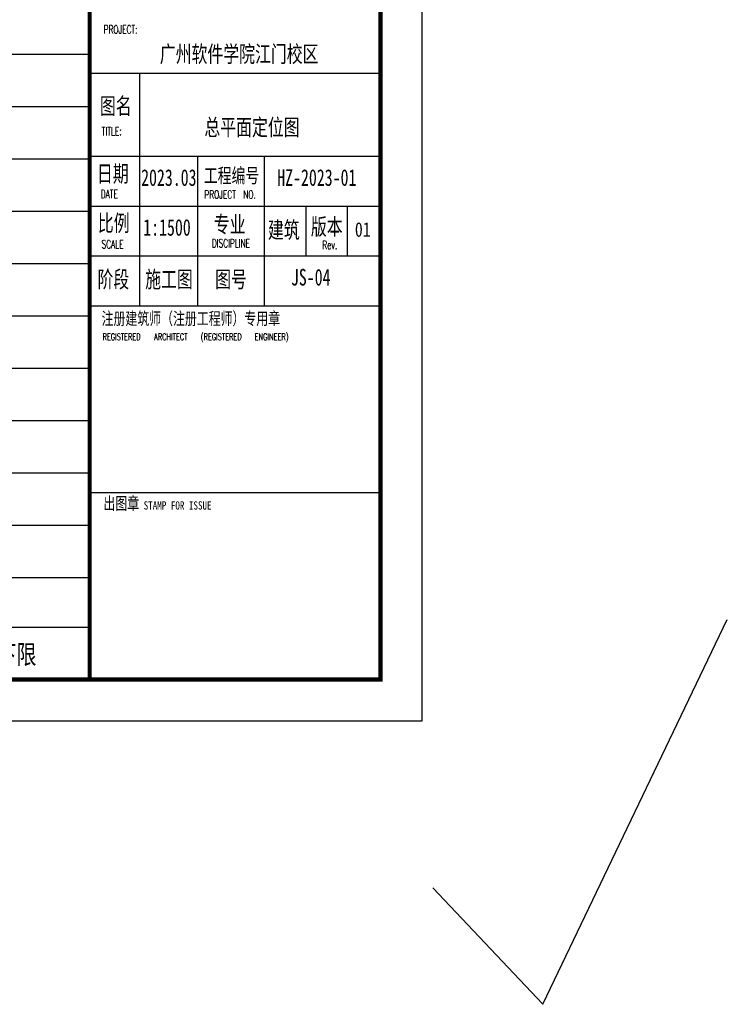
# Model space of a CAD drawing. Extents: x 38389316 to 38391210, y 2479116 to 2480544.
# Tile 57 of 68: x 38390954 to 38391210, y 2479116 to 2479472. Entities that reach past the tile are written whole.
import ezdxf

# ---------------------------------------------------------------- set-up
doc = ezdxf.new("R2010")
doc.units = 0
doc.header["$LTSCALE"] = 2
for name, color, linetype in [('PUB_TITLE', 4, 'CONTINUOUS'), ('修改', 6, 'CONTINUOUS'), ('图例', 3, 'CONTINUOUS'), ('远期红线', 30, 'CONTINUOUS'), ('通-图框－文字', 4, 'CONTINUOUS')]:
    doc.layers.add(name, color=color, linetype=linetype)
doc.styles.add('-宋体', font='txt', dxfattribs={"width": 0.8})
doc.styles.add('DIM_FONT', font='SIMPLEX', dxfattribs={"width": 0.7, "bigfont": 'GBCBIG'})
doc.styles.add('仿宋', font='txt', dxfattribs={"width": 0.7})

# ---------------------------------------------------------------- blocks, each defined once
blk = doc.blocks.new('A$C36B43F05')
at = {"layer": 'PUB_TITLE'}
for p, q in [((8250, 12000), (8250, 1500)), ((16800, 12000), (16800, 1500)), ((18600, 12000), (18600, 1500)), ((20400, 12000), (20400, 1500)), ((20400, 12000), (20400, 1500)), ((20400, 12000), (20400, 1500)), ((20400, 12000), (20400, 1500)), ((23400, 12000), (23400, 1500))]:
    blk.add_line(p, q, dxfattribs=at)
blk.add_lwpolyline([(0, 0), (126150, 0), (126150, 178350), (0, 178350)], close=True, dxfattribs=at)
at = {"layer": 'PUB_TITLE', "const_width": 150}
blk.add_lwpolyline([(1500, 1500), (124650, 1500), (124650, 174600), (1500, 174600)], close=True, dxfattribs=at)
blk.add_lwpolyline([(124650, 12000), (1500, 12000)], dxfattribs=at)
at = {"layer": 'PUB_TITLE'}
for points in [[(15000, 12000), (15000, 1500)], [(20400, 12000), (20400, 1500)], [(23400, 10200), (15000, 10200)], [(20400, 8100), (15000, 8100)], [(20400, 5700), (15000, 5700)], [(18600, 4200), (16800, 4200)], [(18600, 2700), (16800, 2700)]]:
    blk.add_lwpolyline(points, dxfattribs=at)
at = {"layer": '通-图框－文字'}
for s, height, style, width, p in [('出图章', 450, '仿宋', 0.7, (7635, 11501)), ('注册建筑师（注册工程师）专用章', 450, '仿宋', 0.7, (14312, 11568)), ('阶段', 600, '仿宋', 0.7, (15653, 11718)), ('比例', 600, '仿宋', 0.7, (17685, 11703)), ('日期', 600, '仿宋', 0.7, (19469, 11736)), ('图名', 600, '仿宋', 0.7, (21913, 11628)), ('STAMP FOR ISSUE', 300, '-宋体', 0.8, (7635, 10048)), ('施工图', 600, '仿宋', 0.7, (15653, 9995)), ('1:1500', 600, '仿宋', 0.7, (17529, 10064)), ('2023.03', 600, '仿宋', 0.7, (19329, 10141)), ('广州软件学院江门校区', 600, '仿宋', 0.7, (23791, 9467)), ('工程编号', 525, '仿宋', 0.7, (19437, 7879)), ('专业', 600, '仿宋', 0.7, (17639, 7517)), ('图号', 600, '仿宋', 0.7, (15653, 7469)), ('建筑', 600, '仿宋', 0.7, (17437, 5563)), ('HZ-2023-01', 600, '仿宋', 0.7, (19329, 5227)), ('版本', 600, '仿宋', 0.7, (17555, 4013)), ('01', 525, '-宋体', 0.8, (17490, 2425))]:
    blk.add_text(s, height=height, rotation=270, dxfattribs=dict(at, style=style, width=width)).set_placement(p)
at = {"layer": '通-图框－文字', "color": 4, "style": 'DIM_FONT', "width": 0.65}
for s, height, p in [('REGISTERED', 240, (13759, 11534)), ('SCALE', 300, (17070, 11569)), ('DATE', 300, (18884, 11598)), ('TITLE:', 300, (21152, 11563)), ('PROJECT:', 300, (24828, 11493)), ('ARCHITECT', 240, (13759, 9671)), ('(REGISTERED', 240, (13759, 7989)), ('PROJECT  NO.', 300, (18866, 7857)), ('DISCIPLINE', 300, (17106, 7587)), ('ENGINEER)', 240, (13759, 6041)), ('Rev.', 300, (17044, 3601))]:
    blk.add_text(s, height=height, rotation=270, dxfattribs=at).set_placement(p)
blk = doc.blocks.new('A$C25026723')
at = {"layer": '修改'}
blk.add_blockref('A$C36B43F05', (0, 0), dxfattribs=at)
at = {"layer": '通-图框－文字', "style": '仿宋', "width": 0.7}
for s, p in [('总平面定位图', (21146, 7858)), ('JS-04', (15729, 4733))]:
    blk.add_text(s, height=600, rotation=270, dxfattribs=at).set_placement(p)

msp = doc.modelspace()

# ---------------------------------------------------------------- linework, layer by layer
at = {"layer": '图例'}
for p, q in [((38390979.475, 2479526.286), (38390979.475, 2479252.71)), ((38390699.475, 2479459.678), (38390979.475, 2479459.678)), ((38390699.475, 2479440.778), (38390979.475, 2479440.778)), ((38390699.475, 2479421.879), (38390979.475, 2479421.879)), ((38390699.475, 2479402.98), (38390979.475, 2479402.98)), ((38390699.475, 2479384.081), (38390979.475, 2479384.081)), ((38390699.475, 2479365.181), (38390979.475, 2479365.181)), ((38390699.475, 2479346.282), (38390979.475, 2479346.282)), ((38390699.475, 2479327.383), (38390979.475, 2479327.383)), ((38390699.475, 2479308.484), (38390979.475, 2479308.484)), ((38390699.475, 2479289.584), (38390979.475, 2479289.584)), ((38390721.664, 2479270.685), (38390979.475, 2479270.685)), ((38390699.475, 2479252.71), (38390979.475, 2479252.71))]:
    msp.add_line(p, q, dxfattribs=at)
msp.add_lwpolyline([(38390699.475, 2479526.286), (38390979.475, 2479526.286), (38390979.475, 2479233.811), (38390699.475, 2479233.811)], close=True, dxfattribs=at)
at = {"layer": '远期红线', "linetype": 'ByBlock', "flags": 128}
msp.add_lwpolyline([(38391103.349, 2479158.502), (38391143.075, 2479116.467), (38391209.674, 2479255.416)], dxfattribs=at)

# ---------------------------------------------------------------- block references
at = {"layer": '远期红线', "linetype": 'ByBlock', "xscale": 0.01000002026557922, "yscale": 0.01000002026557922, "zscale": 0.01, "rotation": 90}
msp.add_blockref('A$C25026723', (38391099.475, 2479218.811), dxfattribs=at)

# ---------------------------------------------------------------- texts
at = {"layer": '图例', "style": '-宋体', "width": 0.8}
msp.add_text('此为办学人数下限', height=6.908, rotation=359.99539, dxfattribs=at).set_placement((38390902.802, 2479239.404))

doc.saveas('drawing.dxf')
